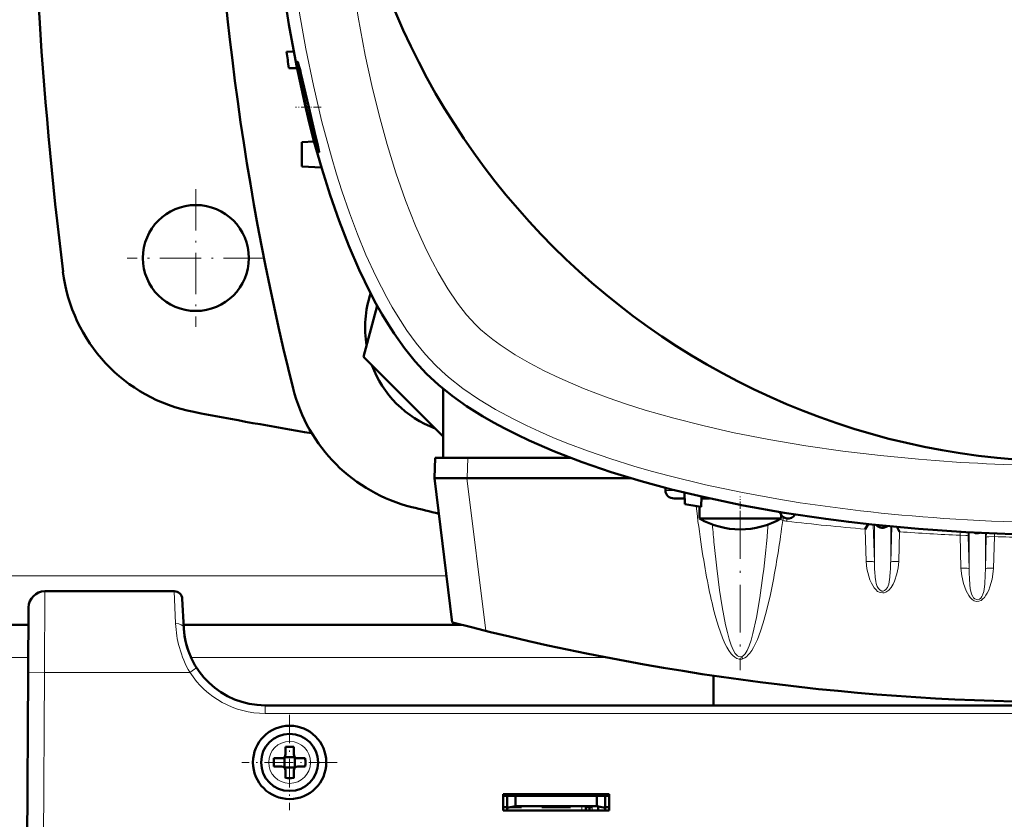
# Model space of a CAD drawing. Extents: x -1595 to 1972, y -1605 to 604.
# Tile 20 of 53: x 182 to 303, y -1254 to -1155. Entities that reach past the tile are written whole.
import ezdxf

# ---------------------------------------------------------------- set-up
doc = ezdxf.new("R2010")
doc.units = 0
doc.linetypes.add('DASHDOT', pattern=[18.5, 12, -3, 0.5, -3])

msp = doc.modelspace()

# ---------------------------------------------------------------- linework, layer by layer
at = {"color": 7, "lineweight": 50}
for p, q in [((216.08, -1159.29), (215.19, -1159.32)), ((215.47, -1161.32), (216.48, -1161.35)), ((216.95, -1161.99), (217.91, -1166.1)), ((217.91, -1166.1), (217.92, -1166.13)), ((217.05, -1170.41), (218.58, -1170.33)), ((217.05, -1170.41), (217.05, -1173.41)), ((219.48, -1173.54), (217.05, -1173.41)), ((226.32, -1190.5), (224.64, -1196.76)), ((224.64, -1196.76), (234.39, -1206.51)), ((234.39, -1209.13), (234.39, -1200.66)), ((233.42, -1209.13), (233.36, -1211.63)), ((234.39, -1209.13), (233.42, -1209.13)), ((249.98, -1209.13), (234.39, -1209.13)), ((233.36, -1211.63), (237.33, -1211.63)), ((235.53, -1229.34), (233.36, -1211.63)), ((237.36, -1211.63), (237.33, -1211.63)), ((237.36, -1211.63), (257.4, -1211.63)), ((261.69, -1212.83), (261.67, -1213.16)), ((264.06, -1214.85), (264.01, -1213.41)), ((266.06, -1215.16), (266.1, -1213.91)), ((262.76, -1214.13), (264.03, -1214.13)), ((265.86, -1216.59), (265.86, -1215.13)), ((266.09, -1214.13), (266.25, -1214.13)), ((266.25, -1214.13), (266.47, -1214.13)), ((266.47, -1214.13), (266.53, -1214.13)), ((267.1, -1214.13), (266.53, -1214.13)), ((275.86, -1216.59), (275.86, -1216.14)), ((266.47, -1216.59), (265.86, -1216.59)), ((273.25, -1216.59), (266.47, -1216.59)), ((275.86, -1216.59), (273.25, -1216.59)), ((286.55, -1217.28), (286.19, -1217.89)), ((290.11, -1217.65), (290.41, -1218.22)), ((201.4, -1225.52), (185.54, -1225.52)), ((202.58, -1230.04), (202.4, -1226.47)), ((183.54, -1227.51), (183.49, -1235.47)), ((183.53, -1229.63), (119.6, -1229.63)), ((236.66, -1229.63), (202.56, -1229.63)), ((183.07, -1317.52), (183.49, -1235.47)), ((267.57, -1239.52), (267.57, -1235.89)), ((410.55, -1239.52), (212.57, -1239.52)), ((215.07, -1245.52), (215.07, -1244.6)), ((216.07, -1244.6), (216.07, -1245.52)), ((213.65, -1246.02), (214.57, -1246.02)), ((214.92, -1245.87), (214.93, -1245.88)), ((214.93, -1245.88), (216.21, -1245.88)), ((214.93, -1245.88), (214.93, -1247.15)), ((216.21, -1245.88), (216.22, -1245.87)), ((216.21, -1245.88), (216.21, -1247.15)), ((217.49, -1246.02), (216.57, -1246.02)), ((213.65, -1247.02), (214.57, -1247.02)), ((214.93, -1247.15), (214.92, -1247.16)), ((216.21, -1247.15), (214.93, -1247.15)), ((215.07, -1247.52), (215.07, -1248.44)), ((216.07, -1247.52), (216.07, -1248.44)), ((216.21, -1247.15), (216.22, -1247.16)), ((217.49, -1247.02), (216.57, -1247.02)), ((241.77, -1252.42), (241.77, -1250.42)), ((241.77, -1250.42), (254.77, -1250.42)), ((241.77, -1250.63), (254.77, -1250.63)), ((242.27, -1250.63), (242.27, -1252.08)), ((243.27, -1250.63), (243.27, -1251.9)), ((253.27, -1250.63), (253.27, -1251.9)), ((254.27, -1252.08), (254.27, -1250.63)), ((254.77, -1250.42), (254.77, -1252.42)), ((241.77, -1252.02), (242.27, -1252.02)), ((254.77, -1252.42), (241.77, -1252.42)), ((242.27, -1252.08), (243.27, -1251.9)), ((242.27, -1252.42), (242.27, -1252.08)), ((244.02, -1252.02), (242.6, -1252.02)), ((243.27, -1251.9), (253.27, -1251.9)), ((244.02, -1251.9), (244.02, -1252.02)), ((244.02, -1251.9), (244.02, -1252.02)), ((244.02, -1251.9), (244.02, -1252.02)), ((244.02, -1251.9), (244.02, -1252.02)), ((244.02, -1251.9), (244.02, -1252.02)), ((246.52, -1252.02), (246.52, -1251.9)), ((248.27, -1252.02), (246.52, -1252.02)), ((250.02, -1252.02), (248.27, -1252.02)), ((250.02, -1251.9), (250.02, -1252.02)), ((250.02, -1251.9), (250.02, -1252.02)), ((250.02, -1251.9), (250.02, -1252.02)), ((250.02, -1251.9), (250.02, -1252.02)), ((250.02, -1251.9), (250.02, -1252.02)), ((250.02, -1251.9), (250.02, -1252.02)), ((250.02, -1251.9), (250.02, -1252.02)), ((251.92, -1251.9), (251.92, -1252.02)), ((252.67, -1252.02), (251.92, -1252.02)), ((251.92, -1252.42), (251.92, -1252.02)), ((252.37, -1252.02), (252.37, -1252.42)), ((252.37, -1252.02), (252.67, -1252.02)), ((253.27, -1251.9), (254.27, -1252.08)), ((253.42, -1252.42), (253.42, -1251.93)), ((254.27, -1252.02), (254.77, -1252.02)), ((254.27, -1252.08), (254.27, -1252.42))]:
    msp.add_line(p, q, dxfattribs=at)
at = {"color": 7, "linetype": 'DASHDOT', "lineweight": 18, "ltscale": 0.079409}
msp.add_line((219.46, -1166.13), (216.28, -1166.13), dxfattribs=at)
at = {"color": 7, "linetype": 'DASHDOT', "lineweight": 18, "ltscale": 0.422498}
msp.add_line((204.07, -1176.18), (204.07, -1193.08), dxfattribs=at)
at = {"color": 7, "linetype": 'DASHDOT', "lineweight": 18, "ltscale": 0.422501}
msp.add_line((212.52, -1184.63), (195.62, -1184.63), dxfattribs=at)
at = {"color": 7, "lineweight": 18}
for p, q in [((237.42, -1209.13), (237.36, -1211.63)), ((239.63, -1230.38), (237.33, -1211.63)), ((261.67, -1213.16), (262.97, -1213.16)), ((276.16, -1216.44), (276.06, -1216.83)), ((276.62, -1216.59), (276.58, -1216.92)), ((287.17, -1217.35), (287.31, -1221.94)), ((287.31, -1217.37), (287.31, -1221.94)), ((289.31, -1217.57), (289.31, -1221.94)), ((289.31, -1221.94), (289.43, -1217.58)), ((286.19, -1217.89), (286.31, -1221.85)), ((290.3, -1221.85), (290.41, -1218.22)), ((297.82, -1218.23), (297.82, -1218.65)), ((297.82, -1218.65), (297.93, -1222.68)), ((298.81, -1218.29), (298.82, -1218.74)), ((298.82, -1218.74), (298.93, -1222.76)), ((298.93, -1218.29), (298.93, -1222.76)), ((300.93, -1218.39), (300.93, -1222.76)), ((301.04, -1218.9), (301.05, -1218.4)), ((302.04, -1218.82), (302.05, -1218.44)), ((300.93, -1222.76), (301.04, -1218.9)), ((301.93, -1222.68), (302.04, -1218.82)), ((234.83, -1223.63), (68.28, -1223.63)), ((185.54, -1225.52), (185.49, -1235.47)), ((201.4, -1225.52), (201.59, -1229.49)), ((183.5, -1233.63), (119.63, -1233.63)), ((254.37, -1233.63), (203.45, -1233.63)), ((185.49, -1235.47), (185.07, -1317.52)), ((203.32, -1235.47), (185.49, -1235.47)), ((203.91, -1235.09), (203.32, -1235.47)), ((204.16, -1234.93), (203.91, -1235.09)), ((212.57, -1240.51), (212.57, -1239.52)), ((410.55, -1240.51), (212.57, -1240.51)), ((215.59, -1243.95), (215.57, -1243.95)), ((213, -1246.49), (213, -1246.52)), ((218.14, -1246.54), (218.14, -1246.52)), ((215.55, -1249.09), (215.57, -1249.09)), ((251.42, -1252.42), (251.42, -1251.9)), ((252.67, -1252.42), (252.67, -1252.02))]:
    msp.add_line(p, q, dxfattribs=at)
at = {"color": 7, "linetype": 'DASHDOT', "lineweight": 18, "ltscale": 0.073834}
msp.add_line((270.86, -1216.84), (270.86, -1213.88), dxfattribs=at)
at = {"color": 7, "linetype": 'DASHDOT', "lineweight": 18, "ltscale": 0.487851}
msp.add_line((270.86, -1215.7), (270.86, -1235.22), dxfattribs=at)
at = {"color": 7, "linetype": 'DASHDOT', "lineweight": 18, "ltscale": 0.292499}
msp.add_line((215.57, -1240.67), (215.57, -1252.37), dxfattribs=at)
at = {"color": 7, "linetype": 'DASHDOT', "lineweight": 18, "ltscale": 0.2925}
msp.add_line((221.42, -1246.52), (209.72, -1246.52), dxfattribs=at)
at = {"color": 7, "linetype": 'DASHDOT', "lineweight": 18, "ltscale": 0.003525}
for p, q in [((242.27, -1251.89), (242.27, -1252.03)), ((248.27, -1251.89), (248.27, -1252.03))]:
    msp.add_line(p, q, dxfattribs=at)
at = {"color": 7, "linetype": 'DASHDOT', "lineweight": 18, "ltscale": 0.01553}
for p, q in [((251.42, -1251.85), (251.42, -1252.47)), ((252.67, -1251.85), (252.67, -1252.47))]:
    msp.add_line(p, q, dxfattribs=at)
at = {"color": 7, "lineweight": 18}
for points in [[(238.39, -1192.8), (237.28, -1191.6), (236.17, -1190.18), (234.96, -1188.39), (233.79, -1186.42), (233.09, -1185.11), (232.41, -1183.75), (231.71, -1182.24), (231.03, -1180.68), (229.79, -1177.56), (228.61, -1174.18), (227.53, -1170.69), (226.54, -1167.11), (225.65, -1163.46), (224.85, -1159.74), (223.97, -1155.08), (223.22, -1150.35), (222.53, -1145.1), (221.98, -1139.8), (221.56, -1134.46)], [(233.44, -1197.75), (232.25, -1196.47), (231.09, -1195.06), (229.96, -1193.51), (228.88, -1191.85), (228.17, -1190.68), (227.49, -1189.47), (226.17, -1186.92), (224.93, -1184.22), (223.88, -1181.7), (222.9, -1179.09), (221.97, -1176.4), (221.31, -1174.33), (220.69, -1172.23), (219.52, -1167.91), (218.49, -1163.48), (217.56, -1158.95), (216.79, -1154.58), (216.12, -1150.14)], [(243.23, -1196.49), (241.38, -1195.27), (240.5, -1194.63), (239.68, -1193.98), (239, -1193.39), (238.39, -1192.8)], [(292.71, -1209.32), (288.06, -1208.88), (283.45, -1208.33), (278.89, -1207.67), (274.37, -1206.9), (269.91, -1206.02), (266.27, -1205.19), (262.7, -1204.28), (259.2, -1203.28), (256.9, -1202.55), (254.64, -1201.77), (251.62, -1200.62), (248.73, -1199.38), (246.8, -1198.46), (244.96, -1197.49), (243.23, -1196.49)], [(275.8, -1214.26), (271.15, -1213.42), (266.58, -1212.45), (262.12, -1211.37), (259.93, -1210.78), (257.78, -1210.16), (254.97, -1209.28), (252.24, -1208.34), (249.59, -1207.34), (247.88, -1206.65), (246.22, -1205.93), (244.62, -1205.19), (243.07, -1204.42), (240.84, -1203.21), (238.75, -1201.94), (236.83, -1200.62), (235.08, -1199.25), (234.23, -1198.51), (233.44, -1197.75)], [(298.82, -1218.74), (298.81, -1218.73), (298.8, -1218.72), (298.7, -1218.69), (298.54, -1218.67), (297.82, -1218.65)], [(267.66, -1219.8), (267.97, -1222.7), (268.31, -1225.39), (268.63, -1227.45)], [(301.04, -1218.9), (301.05, -1218.9), (301.06, -1218.88), (301.16, -1218.85), (301.36, -1218.83), (302.04, -1218.82)], [(287.31, -1221.94), (287.3, -1221.93), (287.29, -1221.92), (287.22, -1221.9), (287.08, -1221.87), (286.7, -1221.85), (286.31, -1221.85)], [(286.31, -1221.85), (286.4, -1222.78), (286.61, -1223.68), (286.76, -1224.11), (286.95, -1224.54), (287.27, -1225.08), (287.47, -1225.32), (287.71, -1225.53), (288, -1225.68), (288.33, -1225.73), (288.53, -1225.7), (288.73, -1225.63), (289.07, -1225.39), (289.37, -1225.05), (289.6, -1224.67), (289.79, -1224.27), (290.08, -1223.39), (290.23, -1222.63), (290.3, -1221.85)], [(289.31, -1221.94), (289.31, -1221.93), (289.32, -1221.92), (289.39, -1221.9), (289.53, -1221.87), (289.91, -1221.85), (290.3, -1221.85)], [(271.44, -1233.19), (271.69, -1232.77), (271.94, -1232.21), (272.18, -1231.51), (272.41, -1230.69), (272.85, -1228.72), (273.26, -1226.34), (273.63, -1223.6)], [(297.93, -1222.68), (298.03, -1223.64), (298.24, -1224.58), (298.39, -1225.03), (298.57, -1225.48), (298.89, -1226.05), (299.08, -1226.3), (299.3, -1226.52), (299.57, -1226.68), (299.85, -1226.76), (300.14, -1226.74), (300.39, -1226.64), (300.62, -1226.47), (300.81, -1226.28), (301, -1226.02), (301.16, -1225.75), (301.34, -1225.37), (301.49, -1224.97), (301.76, -1224.05), (301.9, -1223.11), (301.93, -1222.68)], [(298.93, -1222.76), (298.93, -1222.76), (298.9, -1222.74), (298.69, -1222.7), (298.06, -1222.68), (297.93, -1222.68)], [(300.02, -1226.56), (300.21, -1226.48), (300.36, -1226.35), (300.49, -1226.17), (300.59, -1225.98), (300.72, -1225.54), (300.78, -1225.25), (300.84, -1224.67), (300.91, -1223.49), (300.93, -1222.76)], [(300.93, -1222.76), (300.93, -1222.76), (300.95, -1222.75), (301.02, -1222.72), (301.16, -1222.7), (301.54, -1222.68), (301.93, -1222.68)], [(271.19, -1233.81), (271.42, -1233.7), (271.63, -1233.55), (271.84, -1233.34), (272.03, -1233.11), (272.27, -1232.78), (272.47, -1232.43), (272.73, -1231.94), (272.95, -1231.44), (273.34, -1230.43), (273.67, -1229.4), (273.97, -1228.37), (274.51, -1226.14), (274.97, -1223.89)], [(287.41, -1223.81), (287.47, -1224.31), (287.53, -1224.56), (287.64, -1224.92)], [(288.92, -1225.04), (289.07, -1224.63), (289.13, -1224.35), (289.21, -1223.79)], [(299.02, -1224.7), (299.08, -1225.23), (299.13, -1225.49), (299.24, -1225.88), (299.38, -1226.18), (299.47, -1226.31), (299.64, -1226.46), (299.83, -1226.55), (300.02, -1226.56)], [(287.64, -1224.92), (287.8, -1225.19), (288.01, -1225.4), (288.22, -1225.49)], [(288.22, -1225.49), (288.38, -1225.49), (288.54, -1225.44), (288.72, -1225.3), (288.92, -1225.04)], [(267.58, -1227.74), (267.87, -1228.8), (268.18, -1229.85), (268.68, -1231.24), (268.98, -1231.92), (269.21, -1232.37), (269.46, -1232.8), (269.76, -1233.21), (269.95, -1233.42), (270.17, -1233.62), (270.43, -1233.77), (270.72, -1233.86), (271.04, -1233.85), (271.19, -1233.81)], [(268.63, -1227.45), (269.05, -1229.64), (269.27, -1230.58), (269.5, -1231.41), (269.74, -1232.12), (269.99, -1232.71), (270.25, -1233.15), (270.5, -1233.43), (270.67, -1233.54), (270.83, -1233.58), (271, -1233.56)], [(271, -1233.56), (271.22, -1233.43), (271.44, -1233.19)], [(183.49, -1235.47), (183.5, -1235.47), (183.52, -1235.46), (185.49, -1235.47)]]:
    msp.add_lwpolyline(points, dxfattribs=at)
at = {"color": 7, "lineweight": 50}
for points in [[(214.68, -1150.85), (215.48, -1155.96), (216.41, -1160.99), (217.42, -1165.69), (217.97, -1167.99), (218.56, -1170.27), (219.51, -1173.63), (220.53, -1176.9), (221.63, -1180.07), (222.82, -1183.14), (224.09, -1186.07), (225.44, -1188.85), (226.16, -1190.23), (226.91, -1191.55), (227.64, -1192.75), (228.39, -1193.91), (229.66, -1195.7), (230.99, -1197.34), (232.36, -1198.83)], [(217.62, -1166.13), (217.16, -1164.08), (216.8, -1162.23), (216.57, -1160.85), (216.55, -1160.61), (216.55, -1160.57), (216.56, -1160.56)], [(216.56, -1160.55), (216.56, -1160.55), (216.57, -1160.56), (216.59, -1160.59), (216.68, -1160.88)], [(218.8, -1170.58), (218.13, -1168.19), (217.62, -1166.13)], [(217.92, -1166.13), (218.64, -1169.15), (219.03, -1170.82), (219.16, -1171.43), (219.19, -1171.59)], [(219.18, -1171.64), (219.18, -1171.64), (219.18, -1171.64), (219.17, -1171.64), (219.16, -1171.62), (219.1, -1171.48)], [(219.19, -1171.59), (219.19, -1171.63), (219.19, -1171.64), (219.18, -1171.64), (219.18, -1171.64), (219.18, -1171.64)], [(232.36, -1198.83), (233.85, -1200.2), (235.5, -1201.53), (237.29, -1202.81), (239.22, -1204.03), (240.57, -1204.8), (241.96, -1205.56), (243.43, -1206.3), (244.94, -1207.02), (248.06, -1208.37), (251.47, -1209.68), (255.01, -1210.89), (258.68, -1212.01), (262.44, -1213.02), (266.3, -1213.95), (268.75, -1214.48), (271.22, -1214.98), (276.24, -1215.88), (281.34, -1216.64), (284.17, -1217.01), (287.01, -1217.33), (292.74, -1217.88), (298.51, -1218.27), (304.31, -1218.52)]]:
    msp.add_lwpolyline(points, dxfattribs=at)
for centre, radius in [((311.56, -1119.63), 90), ((204.07, -1184.63), 6.5), ((215.57, -1246.52), 4.5), ((215.57, -1246.52), 3.5)]:
    msp.add_circle(centre, radius, dxfattribs=at)
for centre, radius, start, end in [((541.18, -1119.63), 335.12, 166.0141, 193.9859), ((733.72, -1119.63), 550, 173.0365, 186.9635), ((512.56, -1119.63), 300, 187.6021, 187.9876), ((216.56, -1160.56), 0.0068, 100.5935, 167.6521), ((181.22, -1170.22), 36.67, 12.9799, 14.7608), ((233.64, -1166.17), 15.48, 196.5335, 200.0564), ((207.62, -1183.89), 20, 186.9635, 259.0156), ((238.03, -1193.17), 13.2, 161.5341, 189.62), ((238.03, -1193.17), 13.2, 200.38, 249.62), ((235.41, -1195.79), 20, 193.9859, 256.0141), ((311.57, -648.38), 565.5, 259.0156, 260.5061), ((311.56, -918.63), 300, 260.8898, 261.2765), ((311.57, -890.01), 335.12, 256.0141, 256.5985), ((276.7, -1215.59), 1, 191.4887, 330), ((270.86, -1207.93), 10, 240, 270), ((270.86, -1207.93), 10, 270, 300), ((288.31, -1216.73), 1, 221.6126, 306.7162), ((299.93, -1217.41), 1, 246.8763, 287.4426), ((185.54, -1227.52), 2, 90, 179.7), ((201.4, -1226.52), 1, 3, 90), ((311.56, -939.13), 300, 255.32, 284.68), ((212.57, -1229.52), 10, 183, 270), ((212.57, -1229.52), 10, 183.9422, 198.8098), ((212.59, -1229.51), 10.02, 194.756, 198.7969), ((215.57, -1261.69), 17.1, 89.9978, 91.6733), ((215.57, -1261.69), 17.1, 88.3267, 90.0022), ((230.74, -1246.52), 17.1, 178.3267, 180.0022), ((230.78, -1246.52), 17.14, 179.9996, 181.6715), ((214.57, -1245.52), 0.5, 270, 360), ((216.57, -1245.52), 0.5, 180, 270), ((200.4, -1246.52), 17.1, 359.9978, 1.6733), ((200.36, -1246.52), 17.14, 358.3285, 0.0004), ((214.57, -1247.52), 0.5, 0, 90), ((216.57, -1247.52), 0.5, 90, 180), ((215.57, -1231.31), 17.13, 268.3286, 271.6729)]:
    msp.add_arc(centre, radius, start, end, dxfattribs=at)
at = {"color": 7, "lineweight": 18}
for centre, radius, start, end in [((425.54, -1196.12), 161.22, 186.7462, 188.5467), ((468.56, -1200.28), 201.85, 184.8456, 185.5494), ((111.46, -1203.87), 163.37, 353.0644, 355.2758), ((276.52, -1215.56), 1.35, 234.6002, 250.4746), ((311.56, -918.27), 300.7, 263.3195, 265.1616), ((311.56, -918.27), 300.7, 265.9673, 267.3812), ((311.56, -918.27), 300.7, 268.1866, 269.5974), ((308.48, -1221.78), 21.17, 180.4253, 185.5172), ((267.52, -1221.75), 21.78, 354.6176, 359.5018), ((324.9, -1222.54), 25.96, 180.4973, 184.7844), ((215.14, -1228.84), 13.58, 182.7354, 195.3114), ((214.57, -1228.99), 12.98, 195.3711, 209.9371), ((272.24, -1232.82), 1.45, 210.6768, 223.1147), ((212.57, -1229.51), 11, 212.7709, 269.9923), ((215.57, -1246.52), 2.57, 90, 179.4706), ((215.57, -1246.52), 2.57, 0, 89.4706), ((215.57, -1246.52), 2.57, 180, 269.4706), ((215.57, -1246.52), 2.57, 270, 359.4706)]:
    msp.add_arc(centre, radius, start, end, dxfattribs=at)
for centre, major_axis, ratio, start_param, end_param in [((311.57, -1182.2), (79.94, 0.01), 0.349164, 4.474079, 4.898746), ((266.56, -1213.13), (0, 1), 0.866025, 2.577768, 3.101963), ((311.36, -1188), (82.84, -0.08), 0.351398, 4.269136, 4.52421), ((311.57, -1187.75), (83.23, 0.01), 0.352744, 4.522175, 5.087444), ((271.09, -1172.52), (-0.19, -61.27), 0.120604, 0.577016, 0.762779), ((277.1, -1212.52), (-4.47, 0), 0.992546, 1.337092, 1.453325), ((270.71, -1172.12), (0.13, -61.72), 0.121044, 5.602064, 5.834263), ((201.59, -1230.09), (0.999, 0.052), 0.602126, 0.000227, 1.539305)]:
    msp.add_ellipse(centre, major_axis=major_axis, ratio=ratio, start_param=start_param, end_param=end_param, dxfattribs=at)
at = {"color": 7, "lineweight": 50}
msp.add_ellipse((262.83, -1213.13), major_axis=(1.14, 0.23), ratio=0.853683, start_param=2.936487, end_param=4.481103, dxfattribs=at)

doc.saveas('drawing.dxf')
